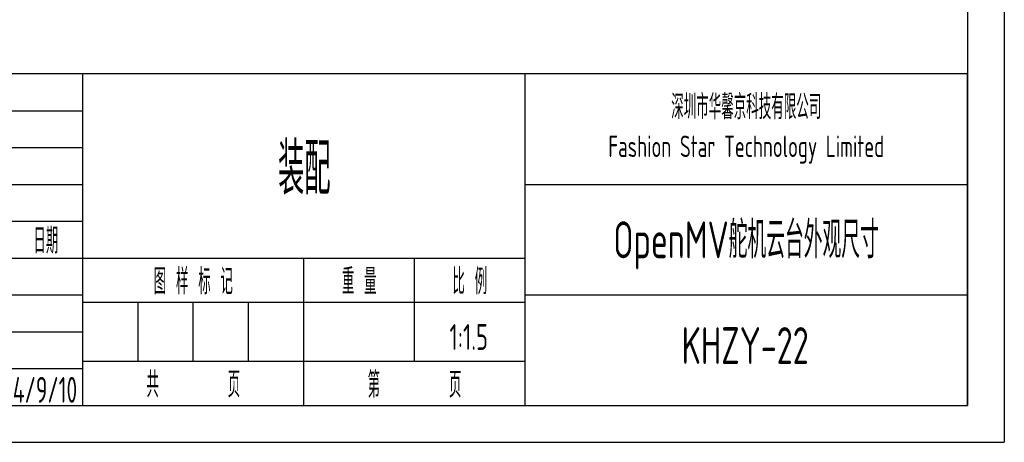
# Model space of a CAD drawing. Header units: inches. Extents: x -39 to 592, y -8 to 438.
# Tile 3 of 5: x 392 to 592, y -8 to 79. Entities that reach past the tile are written whole.
import ezdxf
from ezdxf.enums import TextEntityAlignment as Align

# ---------------------------------------------------------------- set-up
doc = ezdxf.new("R2010")
doc.units = ezdxf.units.IN
doc.header["$LTSCALE"] = 1.5
doc.header["$MEASUREMENT"] = 0
for name, color, linetype in [('1轮廓实线层', 7, 'Continuous'), ('2细线层', 4, 'Continuous'), ('6文字层', 3, 'Continuous'), ('图框层', 7, 'Continuous')]:
    doc.layers.add(name, color=color, linetype=linetype)
doc.styles.add('PC_TEXTSTYLE', font='ISOCP.SHX', dxfattribs={"width": 0.707, "bigfont": 'GBCBIG.SHX'})
doc.styles.add('PC_TEXTSTYLE4', font='ISOCP.SHX', dxfattribs={"width": 0.707, "bigfont": 'GBCBIG.SHX'})

# ---------------------------------------------------------------- blocks, each defined once
blk = doc.blocks.new('ZwmFrameMain_A3^_^无分区图框^_^landscape')
at = {"layer": '1轮廓实线层'}
for p in [(390, 287), (0, 0)]:
    blk.add_line(p, (390, 0), dxfattribs=at)
at = {"layer": '2细线层'}
for p in [(395, 292), (-25, -5)]:
    blk.add_line(p, (395, -5), dxfattribs=at)
blk = doc.blocks.new('ZwmFrameMain_标题栏1')
at = {"layer": '1轮廓实线层'}
for p, q in [((0, 45), (-180, 45)), ((-120, 0), (-120, 45)), ((0, 0), (0, 45)), ((-60, 30), (0, 30)), ((-180, 20), (-60, 20)), ((-60, 15), (0, 15)), ((-180, 0), (0, 0))]:
    blk.add_line(p, q, dxfattribs=at)
at = {"layer": '1轮廓实线层', "color": 7}
for p, q in [((-60, 0), (-60, 45)), ((-180, 25), (-120, 25))]:
    blk.add_line(p, q, dxfattribs=at)
at = {"layer": '2细线层'}
for p, q in [((-180, 40), (-120, 40)), ((-180, 35), (-120, 35)), ((-180, 30), (-120, 30)), ((-90, 0), (-90, 20)), ((-75, 6), (-75, 20)), ((-180, 15), (-120, 15)), ((-120, 14), (-60, 14)), ((-112.5, 6), (-112.5, 14)), ((-105, 6), (-105, 14)), ((-97.5, 6), (-97.5, 14)), ((-180, 10), (-120, 10)), ((-120, 6), (-60, 6)), ((-180, 5), (-120, 5))]:
    blk.add_line(p, q, dxfattribs=at)
at = {"layer": '6文字层', "style": 'PC_TEXTSTYLE', "width": 0.667}
for s, p in [(' 日期 ', (-125, 22.5)), (' 图 样 标 记 ', (-105, 17)), (' 重 量 ', (-82.5, 17)), (' 比 例 ', (-67.5, 17)), ('共       页', (-105, 3)), ('第       页', (-75, 3))]:
    blk.add_text(s, height=3.5, dxfattribs=at).set_placement(p, align=Align.MIDDLE)
at = {"layer": '6文字层', "style": 'PC_TEXTSTYLE', "flags": 8}
for tag, height, width, p, p2 in [('企业名称', 5, 3.445461, (-54.29, 34.82), (-5.27, 34.82)), ('产品名称或材料标记', 7, 1.034456, (-113.46, 28.64), (-66.42, 28.64)), ('图样名称', 5, 3.480264, (-54.79, 19.98), (-5.27, 19.98)), ('标准化', 3.5, 1.756036, (-133.83, 15.37), (-120.75, 15.37)), ('重量', 3.5, 2.448074, (-88.46, 7.54), (-76.55, 7.54)), ('比例', 3.5, 2.367734, (-73.35, 7.54), (-61.93, 7.54)), ('图样代号', 5, 3.489916, (-54.79, 5.63), (-5.52, 5.63)), ('审核', 3.5, 2.723972, (-163.99, 5.37), (-150.63, 5.37)), ('共几页', 3.5, 0.953151, (-108.58, 1.48), (-101.56, 1.48)), ('工艺', 3.5, 2.851598, (-164.21, 0.37), (-150.89, 0.37)), ('日期', 3.5, 2.733185, (-133.83, 0.37), (-120.75, 0.37))]:
    blk.add_attdef(tag, text='', height=height, dxfattribs=dict(at, width=width)).set_placement(p, p2, align=Align.FIT)
at = {"layer": '6文字层', "style": 'PC_TEXTSTYLE', "width": 9.901758, "flags": 8}
blk.add_attdef('设计', text='', height=3.5, rotation=359.5768, dxfattribs=at).set_placement((-164.23, 15.37), (-150.37, 15.27), align=Align.FIT)
at = {"layer": '6文字层', "color": 3, "style": 'PC_TEXTSTYLE', "width": 0.96618, "flags": 8}
blk.add_attdef('第几页', text='', height=3.5, dxfattribs=at).set_placement((-78.29, 1.5), (-71.16, 1.5), align=Align.FIT)
at = {"layer": '6文字层', "color": 0, "style": 'PC_TEXTSTYLE', "width": 0.715273, "flags": 8}
blk.add_attdef('图纸张数', text='', height=3.5, dxfattribs=at).set_placement((-2.66, -3.87), (4.46, -3.87), align=Align.FIT)

msp = doc.modelspace()

# ---------------------------------------------------------------- block references
at = {"layer": '图框层', "xscale": 1.5, "yscale": 1.5, "zscale": 1.5}
msp.add_blockref('ZwmFrameMain_A3^_^无分区图框^_^landscape', (0, 0), dxfattribs=at)
at = {"layer": '图框层'}
ref = msp.add_blockref('ZwmFrameMain_标题栏1', (585, 0), dxfattribs=dict(at, xscale=1.5, yscale=1.5, zscale=1.5))
ref.add_attrib('产品名称或材料标记', '装配', dxfattribs={"layer": '6文字层', "height": 10.5, "style": 'PC_TEXTSTYLE', "width": 0.707}).set_placement((450.087, 42.953), align=Align.CENTER)
ref.add_attrib('日期', '2024/9/10', dxfattribs={"layer": '6文字层', "height": 5.25, "style": 'PC_TEXTSTYLE', "width": 0.617408}).set_placement((384.248, 0.557), (403.872, 0.557), align=Align.FIT)
ref.add_attrib('图样名称', 'OpenMV舵机云台外观尺寸', dxfattribs={"layer": '6文字层', "height": 7.5, "style": 'PC_TEXTSTYLE', "width": 0.707}).set_placement((539.96, 29.966), align=Align.CENTER)
ref.add_attrib('图样代号', 'KHZY-22', dxfattribs={"layer": '6文字层', "height": 7.5, "style": 'PC_TEXTSTYLE', "width": 0.707}).set_placement((539.774, 8.446), align=Align.CENTER)
ref.add_attrib('比例', '1:1.5', dxfattribs={"layer": '6文字层', "height": 5.25, "style": 'PC_TEXTSTYLE', "width": 0.707}).set_placement((483.538, 11.314), align=Align.CENTER)

# ---------------------------------------------------------------- texts
at = {"layer": '6文字层', "insert": (540, 56.25), "char_height": 4.375, "width": 90, "attachment_point": 5, "style": 'PC_TEXTSTYLE4'}
msp.add_mtext('{\\H1.142857x;深圳市华馨京科技有限公司}\\P\\pxsm1,qc;Fashion Star Technology Limited', dxfattribs=at)

doc.saveas('drawing.dxf')
